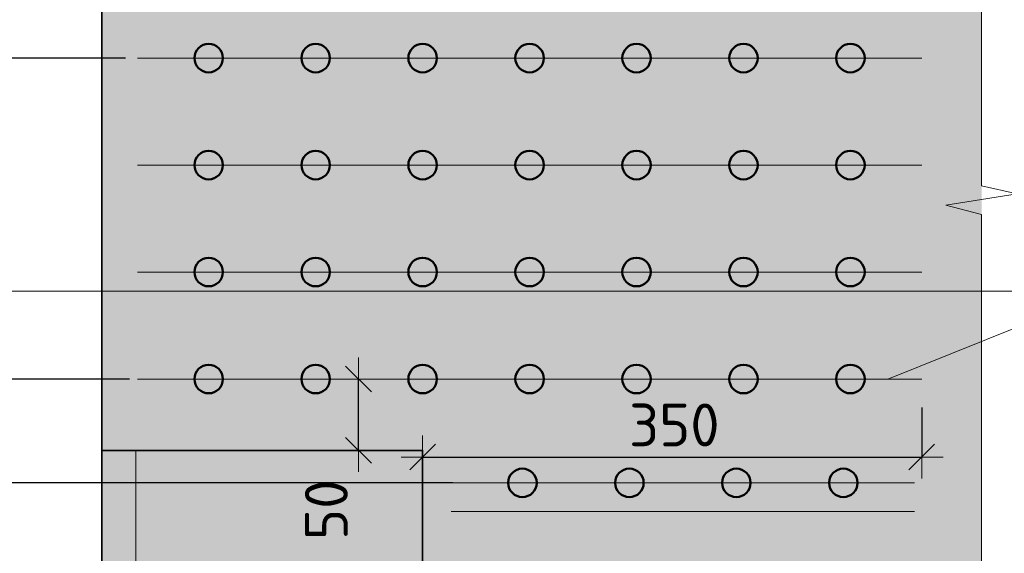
# Model space of a CAD drawing. Header units: metres. Extents: x -38 to 97, y -15 to 21.
# Tile 193 of 256: x 74.664 to 75.354, y 1.888 to 2.262. Entities that reach past the tile are written whole.
import ezdxf

# ---------------------------------------------------------------- set-up
doc = ezdxf.new("R2010")
doc.units = ezdxf.units.M
doc.header["$PDMODE"] = 65
for name, color, linetype in [('XR$3$_3705', 7, 'Continuous'), ('XR$4$_3705', 7, 'Continuous'), ('XR$5$_3705', 7, 'Continuous')]:
    doc.layers.add(name, color=color, linetype=linetype)
for name, color, linetype, lineweight in [('XR$3$ВК__отв в полу 1-2 эт', 220, 'Continuous', 25), ('XR$3$Размерная линия (1)', 7, 'Continuous', 13), ('XR$4$ВК__отв в полу 1-2 эт', 220, 'Continuous', 25), ('XR$4$Размерная линия (1)', 7, 'Continuous', 13), ('XR$5$ВК__отв в полу 1-2 эт', 220, 'Continuous', 25), ('XR$5$Размерная линия (1)', 7, 'Continuous', 13), ('XR$6$Текст_ примечание', 7, 'Continuous', 13)]:
    doc.layers.add(name, color=color, linetype=linetype, lineweight=lineweight)
doc.styles.add('ISOCPEUR', font='txt')
doc.dimstyles.new('DIMSTYLE_24', dxfattribs={"dimtxt": 0.03, "dimasz": 0.03, "dimexe": 0, "dimexo": 0, "dimgap": 0.015, "dimtad": 2, "dimdec": 0, "dimlfac": 1000, "dimrnd": 5, "dimzin": 12, "dimdsep": 46, "dimtxsty": 'ISOCPEUR', "dimblk1": 'ALL_ML_STRICH', "dimblk2": 'ALL_ML_STRICH', "dimsah": 1, "dimcen": 0, "dimclrd": 7, "dimclre": 256, "dimclrt": 7, "dimadec": 0, "dimazin": 0, "dimtfac": 1, "dimtdec": 0, "dimtix": 1, "dimtmove": 2, "dimatfit": 3, "dimfxl": 0, "dimtzin": 0, "dimlwd": 0, "dimlwe": -3, "dimarcsym": 0})
doc.dimstyles.new('DIMSTYLE_26', dxfattribs={"dimtxt": 0.03, "dimasz": 0.03, "dimexe": 0, "dimexo": 1e-06, "dimgap": 0.015, "dimtad": 2, "dimdec": 0, "dimlfac": 1000, "dimrnd": 5, "dimzin": 12, "dimdsep": 46, "dimtxsty": 'ISOCPEUR', "dimblk1": 'ALL_ML_STRICH', "dimblk2": 'ALL_ML_STRICH', "dimsah": 1, "dimcen": 0, "dimse1": 1, "dimse2": 1, "dimclrd": 7, "dimclre": 256, "dimclrt": 7, "dimadec": 0, "dimazin": 0, "dimtfac": 1, "dimtdec": 0, "dimtix": 1, "dimtmove": 2, "dimatfit": 3, "dimfxl": 0, "dimtvp": 1.2, "dimtzin": 0, "dimlwd": 0, "dimlwe": -3, "dimarcsym": 0})
pattern_1 = [(0, (0.33, 0.33), (0.165, 0.165), [0.165, -0.165]), (90, (0.33, 0.33), (-0.165, 0.165), [0.165, -0.165])]

# ---------------------------------------------------------------- blocks, each defined once
blk = doc.blocks.new('ЭЛЕМЕНТ_УЗОРА_8')
at = {"color": 7, "linetype": 'Continuous', "lineweight": 13, "transparency": 33554687}
for points in [[(75.33822, 2.3472), (75.33822, 2.3472), (75.33822, 2.14573), (75.36322, 2.13996), (75.31322, 2.13214), (75.33822, 2.12554), (75.33822, 1.9352)], [(75.33822, 1.9352), (75.33822, 1.73373), (75.36322, 1.72796), (75.31322, 1.72014), (75.33822, 1.71354), (75.33822, 1.5232), (75.33822, 1.5232)]]:
    blk.add_lwpolyline(points, dxfattribs=at)
blk = doc.blocks.new('ALL_ML_STRICH')
at = {"color": 0, "linetype": 'ByBlock', "lineweight": -2}
for p, q in [((0, -0.5), (0, 0.5)), ((-0.3, -0.3), (0.3, 0.3)), ((-1, 0), (0.5, 0))]:
    blk.add_line(p, q, dxfattribs=at)
blk = doc.blocks.new('*D173')
at = {"layer": 'DEFPOINTS', "color": 7, "linetype": 'Continuous', "lineweight": 13, "transparency": 33554687}
for p in [(74.898, 2.0102), (74.90016, 1.9602), (74.90127, 1.9602)]:
    blk.add_point(p, dxfattribs=at)
at = {"layer": 'XR$3$Размерная линия (1)', "color": 7, "linetype": 'Continuous', "lineweight": -2, "transparency": 33554687}
blk.add_line((74.90127, 1.9602), (74.90127, 2.0102), dxfattribs=at)
at = {"layer": 'XR$3$Размерная линия (1)', "color": 7, "linetype": 'Continuous', "lineweight": 13, "transparency": 33554687, "xscale": 0.03, "yscale": 0.03, "zscale": 0.03}
for p, rotation in [((74.90127, 2.0102), 90), ((74.90127, 1.9602), 270)]:
    blk.add_blockref('ALL_ML_STRICH', p, dxfattribs=dict(at, rotation=rotation))
at = {"layer": 'XR$3$Размерная линия (1)', "color": 7, "linetype": 'Continuous', "lineweight": 13, "transparency": 33554687, "insert": (74.87873, 1.91855), "char_height": 0.03, "width": 0.06, "attachment_point": 5, "rotation": 90, "style": 'ISOCPEUR'}
blk.add_mtext('\\A1;{50}', dxfattribs=at)
blk = doc.blocks.new('*D195')
at = {"layer": 'DEFPOINTS', "color": 7, "linetype": 'Continuous', "lineweight": 13, "transparency": 33554687}
for p in [(75.29622, 2.0102), (74.94622, 1.95551), (74.94622, 1.95126)]:
    blk.add_point(p, dxfattribs=at)
at = {"layer": 'XR$3$Размерная линия (1)', "color": 9, "linetype": 'Continuous', "lineweight": -2, "true_color": 0xc7c7c7, "transparency": 33554687}
for p, q in [((75.29622, 1.9902), (75.29622, 1.95551)), ((74.94622, 1.95551), (74.94622, 1.95551))]:
    blk.add_line(p, q, dxfattribs=at)
at = {"layer": 'XR$3$Размерная линия (1)', "color": 7, "linetype": 'Continuous', "lineweight": -2, "transparency": 33554687}
blk.add_line((74.94622, 1.95551), (75.29622, 1.95551), dxfattribs=at)
at = {"layer": 'XR$3$Размерная линия (1)', "color": 7, "linetype": 'Continuous', "lineweight": 13, "transparency": 33554687, "xscale": 0.03, "yscale": 0.03, "zscale": 0.03, "rotation": 180}
blk.add_blockref('ALL_ML_STRICH', (74.94622, 1.95551), dxfattribs=at)
at = {"layer": 'XR$3$Размерная линия (1)', "color": 7, "linetype": 'Continuous', "lineweight": 13, "transparency": 33554687, "xscale": 0.03, "yscale": 0.03, "zscale": 0.03}
blk.add_blockref('ALL_ML_STRICH', (75.29622, 1.95551), dxfattribs=at)
at = {"layer": 'XR$3$Размерная линия (1)', "color": 7, "linetype": 'Continuous', "lineweight": 13, "transparency": 33554687, "insert": (75.12272, 1.97801), "char_height": 0.03, "width": 0.09, "attachment_point": 5, "style": 'ISOCPEUR'}
blk.add_mtext('\\A1;{350}', dxfattribs=at)
blk = doc.blocks.new('*D219')
at = {"layer": 'DEFPOINTS', "color": 7, "linetype": 'Continuous', "lineweight": 13, "transparency": 33554687}
for p in [(74.98737, 1.93743), (74.59297, 1.71243), (74.98957, 1.71243)]:
    blk.add_point(p, dxfattribs=at)
at = {"layer": 'XR$3$Размерная линия (1)', "color": 9, "linetype": 'Continuous', "lineweight": -2, "true_color": 0xc7c7c7, "transparency": 33554687}
for p, q in [((74.96737, 1.93743), (74.59297, 1.93743)), ((74.96957, 1.71243), (74.59297, 1.71243))]:
    blk.add_line(p, q, dxfattribs=at)
at = {"layer": 'XR$3$Размерная линия (1)', "color": 7, "linetype": 'Continuous', "lineweight": -2, "transparency": 33554687}
blk.add_line((74.59297, 1.71243), (74.59297, 1.93743), dxfattribs=at)
at = {"layer": 'XR$3$Размерная линия (1)', "color": 7, "linetype": 'Continuous', "lineweight": 13, "transparency": 33554687, "xscale": 0.03, "yscale": 0.03, "zscale": 0.03}
for p, rotation in [((74.59297, 1.93743), 90), ((74.59297, 1.71243), 270)]:
    blk.add_blockref('ALL_ML_STRICH', p, dxfattribs=dict(at, rotation=rotation))
at = {"layer": 'XR$3$Размерная линия (1)', "color": 7, "linetype": 'Continuous', "lineweight": 13, "transparency": 33554687, "insert": (74.55547, 1.74243), "char_height": 0.03, "width": 0.0015, "attachment_point": 1, "rotation": 90, "line_spacing_factor": 0.60241, "style": 'ISOCPEUR'}
blk.add_mtext('75х3=225', dxfattribs=at)
blk = doc.blocks.new('*D220')
at = {"layer": 'DEFPOINTS', "color": 7, "linetype": 'Continuous', "lineweight": 13, "transparency": 33554687}
for p in [(74.76069, 2.0102), (74.59297, 1.93743), (74.98737, 1.93743)]:
    blk.add_point(p, dxfattribs=at)
at = {"layer": 'XR$3$Размерная линия (1)', "color": 9, "linetype": 'Continuous', "lineweight": -2, "true_color": 0xc7c7c7, "transparency": 33554687}
for p, q in [((74.74069, 2.0102), (74.59297, 2.0102)), ((74.96737, 1.93743), (74.59297, 1.93743))]:
    blk.add_line(p, q, dxfattribs=at)
at = {"layer": 'XR$3$Размерная линия (1)', "color": 7, "linetype": 'Continuous', "lineweight": -2, "transparency": 33554687}
blk.add_line((74.59297, 1.93743), (74.59297, 2.0102), dxfattribs=at)
at = {"layer": 'XR$3$Размерная линия (1)', "color": 7, "linetype": 'Continuous', "lineweight": 13, "transparency": 33554687, "xscale": 0.03, "yscale": 0.03, "zscale": 0.03}
for p, rotation in [((74.59297, 2.0102), 90), ((74.59297, 1.93743), 270)]:
    blk.add_blockref('ALL_ML_STRICH', p, dxfattribs=dict(at, rotation=rotation))
at = {"layer": 'XR$3$Размерная линия (1)', "color": 7, "linetype": 'Continuous', "lineweight": 13, "transparency": 33554687, "insert": (74.57047, 1.97531), "char_height": 0.03, "width": 0.06, "attachment_point": 5, "rotation": 90, "style": 'ISOCPEUR'}
blk.add_mtext('\\A1;{75}', dxfattribs=at)
blk = doc.blocks.new('*D221')
at = {"layer": 'DEFPOINTS', "color": 7, "linetype": 'Continuous', "lineweight": 13, "transparency": 33554687}
for p in [(74.75795, 2.2352), (74.59297, 2.0102), (74.76069, 2.0102)]:
    blk.add_point(p, dxfattribs=at)
at = {"layer": 'XR$3$Размерная линия (1)', "color": 9, "linetype": 'Continuous', "lineweight": -2, "true_color": 0xc7c7c7, "transparency": 33554687}
for p, q in [((74.73795, 2.2352), (74.59297, 2.2352)), ((74.74069, 2.0102), (74.59297, 2.0102))]:
    blk.add_line(p, q, dxfattribs=at)
at = {"layer": 'XR$3$Размерная линия (1)', "color": 7, "linetype": 'Continuous', "lineweight": -2, "transparency": 33554687}
blk.add_line((74.59297, 2.0102), (74.59297, 2.2352), dxfattribs=at)
at = {"layer": 'XR$3$Размерная линия (1)', "color": 7, "linetype": 'Continuous', "lineweight": 13, "transparency": 33554687, "xscale": 0.03, "yscale": 0.03, "zscale": 0.03}
for p, rotation in [((74.59297, 2.2352), 90), ((74.59297, 2.0102), 270)]:
    blk.add_blockref('ALL_ML_STRICH', p, dxfattribs=dict(at, rotation=rotation))
at = {"layer": 'XR$3$Размерная линия (1)', "color": 7, "linetype": 'Continuous', "lineweight": 13, "transparency": 33554687, "insert": (74.55547, 2.0402), "char_height": 0.03, "width": 0.0015, "attachment_point": 1, "rotation": 90, "line_spacing_factor": 0.60241, "style": 'ISOCPEUR'}
blk.add_mtext('75х3=225', dxfattribs=at)
blk = doc.blocks.new('ЭЛЕМЕНТ_УЗОРА_21')
at = {"color": 7, "linetype": 'Continuous', "lineweight": 13, "transparency": 33554687}
for points in [[(75.33822, 2.3472), (75.33822, 2.3472), (75.33822, 2.14573), (75.36322, 2.13996), (75.31322, 2.13214), (75.33822, 2.12554), (75.33822, 1.9352)], [(75.33822, 1.9352), (75.33822, 1.73373), (75.36322, 1.72796), (75.31322, 1.72014), (75.33822, 1.71354), (75.33822, 1.5232), (75.33822, 1.5232)]]:
    blk.add_lwpolyline(points, dxfattribs=at)
blk = doc.blocks.new('*D446')
at = {"layer": 'DEFPOINTS', "color": 7, "linetype": 'Continuous', "lineweight": 13, "transparency": 33554687}
for p in [(74.898, 2.0102), (74.90016, 1.9602), (74.90127, 1.9602)]:
    blk.add_point(p, dxfattribs=at)
at = {"layer": 'XR$4$Размерная линия (1)', "color": 7, "linetype": 'Continuous', "lineweight": -2, "transparency": 33554687}
blk.add_line((74.90127, 1.9602), (74.90127, 2.0102), dxfattribs=at)
at = {"layer": 'XR$4$Размерная линия (1)', "color": 7, "linetype": 'Continuous', "lineweight": 13, "transparency": 33554687, "xscale": 0.03, "yscale": 0.03, "zscale": 0.03}
for p, rotation in [((74.90127, 2.0102), 90), ((74.90127, 1.9602), 270)]:
    blk.add_blockref('ALL_ML_STRICH', p, dxfattribs=dict(at, rotation=rotation))
at = {"layer": 'XR$4$Размерная линия (1)', "color": 7, "linetype": 'Continuous', "lineweight": 13, "transparency": 33554687, "insert": (74.87873, 1.91855), "char_height": 0.03, "width": 0.06, "attachment_point": 5, "rotation": 90, "style": 'ISOCPEUR'}
blk.add_mtext('\\A1;{50}', dxfattribs=at)
blk = doc.blocks.new('*D468')
at = {"layer": 'DEFPOINTS', "color": 7, "linetype": 'Continuous', "lineweight": 13, "transparency": 33554687}
for p in [(75.29622, 2.0102), (74.94622, 1.95551), (74.94622, 1.95126)]:
    blk.add_point(p, dxfattribs=at)
at = {"layer": 'XR$4$Размерная линия (1)', "color": 9, "linetype": 'Continuous', "lineweight": -2, "true_color": 0xc7c7c7, "transparency": 33554687}
for p, q in [((75.29622, 1.9902), (75.29622, 1.95551)), ((74.94622, 1.95551), (74.94622, 1.95551))]:
    blk.add_line(p, q, dxfattribs=at)
at = {"layer": 'XR$4$Размерная линия (1)', "color": 7, "linetype": 'Continuous', "lineweight": -2, "transparency": 33554687}
blk.add_line((74.94622, 1.95551), (75.29622, 1.95551), dxfattribs=at)
at = {"layer": 'XR$4$Размерная линия (1)', "color": 7, "linetype": 'Continuous', "lineweight": 13, "transparency": 33554687, "xscale": 0.03, "yscale": 0.03, "zscale": 0.03, "rotation": 180}
blk.add_blockref('ALL_ML_STRICH', (74.94622, 1.95551), dxfattribs=at)
at = {"layer": 'XR$4$Размерная линия (1)', "color": 7, "linetype": 'Continuous', "lineweight": 13, "transparency": 33554687, "xscale": 0.03, "yscale": 0.03, "zscale": 0.03}
blk.add_blockref('ALL_ML_STRICH', (75.29622, 1.95551), dxfattribs=at)
at = {"layer": 'XR$4$Размерная линия (1)', "color": 7, "linetype": 'Continuous', "lineweight": 13, "transparency": 33554687, "insert": (75.12272, 1.97801), "char_height": 0.03, "width": 0.09, "attachment_point": 5, "style": 'ISOCPEUR'}
blk.add_mtext('\\A1;{350}', dxfattribs=at)
blk = doc.blocks.new('*D483')
at = {"layer": 'DEFPOINTS', "color": 7, "linetype": 'Continuous', "lineweight": 13, "transparency": 33554687}
for p in [(74.98737, 1.93743), (74.59297, 1.71243), (74.98957, 1.71243)]:
    blk.add_point(p, dxfattribs=at)
at = {"layer": 'XR$4$Размерная линия (1)', "color": 9, "linetype": 'Continuous', "lineweight": -2, "true_color": 0xc7c7c7, "transparency": 33554687}
for p, q in [((74.96737, 1.93743), (74.59297, 1.93743)), ((74.96957, 1.71243), (74.59297, 1.71243))]:
    blk.add_line(p, q, dxfattribs=at)
at = {"layer": 'XR$4$Размерная линия (1)', "color": 7, "linetype": 'Continuous', "lineweight": -2, "transparency": 33554687}
blk.add_line((74.59297, 1.71243), (74.59297, 1.93743), dxfattribs=at)
at = {"layer": 'XR$4$Размерная линия (1)', "color": 7, "linetype": 'Continuous', "lineweight": 13, "transparency": 33554687, "xscale": 0.03, "yscale": 0.03, "zscale": 0.03}
for p, rotation in [((74.59297, 1.93743), 90), ((74.59297, 1.71243), 270)]:
    blk.add_blockref('ALL_ML_STRICH', p, dxfattribs=dict(at, rotation=rotation))
at = {"layer": 'XR$4$Размерная линия (1)', "color": 7, "linetype": 'Continuous', "lineweight": 13, "transparency": 33554687, "insert": (74.55547, 1.74243), "char_height": 0.03, "width": 0.0015, "attachment_point": 1, "rotation": 90, "line_spacing_factor": 0.60241, "style": 'ISOCPEUR'}
blk.add_mtext('75х3=225', dxfattribs=at)
blk = doc.blocks.new('*D484')
at = {"layer": 'DEFPOINTS', "color": 7, "linetype": 'Continuous', "lineweight": 13, "transparency": 33554687}
for p in [(74.76069, 2.0102), (74.59297, 1.93743), (74.98737, 1.93743)]:
    blk.add_point(p, dxfattribs=at)
at = {"layer": 'XR$4$Размерная линия (1)', "color": 9, "linetype": 'Continuous', "lineweight": -2, "true_color": 0xc7c7c7, "transparency": 33554687}
for p, q in [((74.74069, 2.0102), (74.59297, 2.0102)), ((74.96737, 1.93743), (74.59297, 1.93743))]:
    blk.add_line(p, q, dxfattribs=at)
at = {"layer": 'XR$4$Размерная линия (1)', "color": 7, "linetype": 'Continuous', "lineweight": -2, "transparency": 33554687}
blk.add_line((74.59297, 1.93743), (74.59297, 2.0102), dxfattribs=at)
at = {"layer": 'XR$4$Размерная линия (1)', "color": 7, "linetype": 'Continuous', "lineweight": 13, "transparency": 33554687, "xscale": 0.03, "yscale": 0.03, "zscale": 0.03}
for p, rotation in [((74.59297, 2.0102), 90), ((74.59297, 1.93743), 270)]:
    blk.add_blockref('ALL_ML_STRICH', p, dxfattribs=dict(at, rotation=rotation))
at = {"layer": 'XR$4$Размерная линия (1)', "color": 7, "linetype": 'Continuous', "lineweight": 13, "transparency": 33554687, "insert": (74.57047, 1.97531), "char_height": 0.03, "width": 0.06, "attachment_point": 5, "rotation": 90, "style": 'ISOCPEUR'}
blk.add_mtext('\\A1;{75}', dxfattribs=at)
blk = doc.blocks.new('*D485')
at = {"layer": 'DEFPOINTS', "color": 7, "linetype": 'Continuous', "lineweight": 13, "transparency": 33554687}
for p in [(74.75795, 2.2352), (74.59297, 2.0102), (74.76069, 2.0102)]:
    blk.add_point(p, dxfattribs=at)
at = {"layer": 'XR$4$Размерная линия (1)', "color": 9, "linetype": 'Continuous', "lineweight": -2, "true_color": 0xc7c7c7, "transparency": 33554687}
for p, q in [((74.73795, 2.2352), (74.59297, 2.2352)), ((74.74069, 2.0102), (74.59297, 2.0102))]:
    blk.add_line(p, q, dxfattribs=at)
at = {"layer": 'XR$4$Размерная линия (1)', "color": 7, "linetype": 'Continuous', "lineweight": -2, "transparency": 33554687}
blk.add_line((74.59297, 2.0102), (74.59297, 2.2352), dxfattribs=at)
at = {"layer": 'XR$4$Размерная линия (1)', "color": 7, "linetype": 'Continuous', "lineweight": 13, "transparency": 33554687, "xscale": 0.03, "yscale": 0.03, "zscale": 0.03}
for p, rotation in [((74.59297, 2.2352), 90), ((74.59297, 2.0102), 270)]:
    blk.add_blockref('ALL_ML_STRICH', p, dxfattribs=dict(at, rotation=rotation))
at = {"layer": 'XR$4$Размерная линия (1)', "color": 7, "linetype": 'Continuous', "lineweight": 13, "transparency": 33554687, "insert": (74.55547, 2.0402), "char_height": 0.03, "width": 0.0015, "attachment_point": 1, "rotation": 90, "line_spacing_factor": 0.60241, "style": 'ISOCPEUR'}
blk.add_mtext('75х3=225', dxfattribs=at)
blk = doc.blocks.new('ЭЛЕМЕНТ_УЗОРА_36')
at = {"color": 7, "linetype": 'Continuous', "lineweight": 13, "transparency": 33554687}
for points in [[(75.33822, 2.3472), (75.33822, 2.3472), (75.33822, 2.14573), (75.36322, 2.13996), (75.31322, 2.13214), (75.33822, 2.12554), (75.33822, 1.9352)], [(75.33822, 1.9352), (75.33822, 1.73373), (75.36322, 1.72796), (75.31322, 1.72014), (75.33822, 1.71354), (75.33822, 1.5232), (75.33822, 1.5232)]]:
    blk.add_lwpolyline(points, dxfattribs=at)
blk = doc.blocks.new('*D821')
at = {"layer": 'DEFPOINTS', "color": 7, "linetype": 'Continuous', "lineweight": 13, "transparency": 33554687}
for p in [(74.898, 2.0102), (74.90016, 1.9602), (74.90127, 1.9602)]:
    blk.add_point(p, dxfattribs=at)
at = {"layer": 'XR$5$Размерная линия (1)', "color": 7, "linetype": 'Continuous', "lineweight": -2, "transparency": 33554687}
blk.add_line((74.90127, 1.9602), (74.90127, 2.0102), dxfattribs=at)
at = {"layer": 'XR$5$Размерная линия (1)', "color": 7, "linetype": 'Continuous', "lineweight": 13, "transparency": 33554687, "xscale": 0.03, "yscale": 0.03, "zscale": 0.03}
for p, rotation in [((74.90127, 2.0102), 90), ((74.90127, 1.9602), 270)]:
    blk.add_blockref('ALL_ML_STRICH', p, dxfattribs=dict(at, rotation=rotation))
at = {"layer": 'XR$5$Размерная линия (1)', "color": 7, "linetype": 'Continuous', "lineweight": 13, "transparency": 33554687, "insert": (74.87873, 1.91855), "char_height": 0.03, "width": 0.06, "attachment_point": 5, "rotation": 90, "style": 'ISOCPEUR'}
blk.add_mtext('\\A1;{50}', dxfattribs=at)
blk = doc.blocks.new('*D841')
at = {"layer": 'DEFPOINTS', "color": 7, "linetype": 'Continuous', "lineweight": 13, "transparency": 33554687}
for p in [(75.29622, 2.0102), (74.94622, 1.95551), (74.94622, 1.95126)]:
    blk.add_point(p, dxfattribs=at)
at = {"layer": 'XR$5$Размерная линия (1)', "color": 9, "linetype": 'Continuous', "lineweight": -2, "true_color": 0xc7c7c7, "transparency": 33554687}
for p, q in [((75.29622, 1.9902), (75.29622, 1.95551)), ((74.94622, 1.95551), (74.94622, 1.95551))]:
    blk.add_line(p, q, dxfattribs=at)
at = {"layer": 'XR$5$Размерная линия (1)', "color": 7, "linetype": 'Continuous', "lineweight": -2, "transparency": 33554687}
blk.add_line((74.94622, 1.95551), (75.29622, 1.95551), dxfattribs=at)
at = {"layer": 'XR$5$Размерная линия (1)', "color": 7, "linetype": 'Continuous', "lineweight": 13, "transparency": 33554687, "xscale": 0.03, "yscale": 0.03, "zscale": 0.03, "rotation": 180}
blk.add_blockref('ALL_ML_STRICH', (74.94622, 1.95551), dxfattribs=at)
at = {"layer": 'XR$5$Размерная линия (1)', "color": 7, "linetype": 'Continuous', "lineweight": 13, "transparency": 33554687, "xscale": 0.03, "yscale": 0.03, "zscale": 0.03}
blk.add_blockref('ALL_ML_STRICH', (75.29622, 1.95551), dxfattribs=at)
at = {"layer": 'XR$5$Размерная линия (1)', "color": 7, "linetype": 'Continuous', "lineweight": 13, "transparency": 33554687, "insert": (75.12272, 1.97801), "char_height": 0.03, "width": 0.09, "attachment_point": 5, "style": 'ISOCPEUR'}
blk.add_mtext('\\A1;{350}', dxfattribs=at)
blk = doc.blocks.new('*D844')
at = {"layer": 'DEFPOINTS', "color": 7, "linetype": 'Continuous', "lineweight": 13, "transparency": 33554687}
for p in [(74.98737, 1.93743), (74.59297, 1.71243), (74.98957, 1.71243)]:
    blk.add_point(p, dxfattribs=at)
at = {"layer": 'XR$5$Размерная линия (1)', "color": 9, "linetype": 'Continuous', "lineweight": -2, "true_color": 0xc7c7c7, "transparency": 33554687}
for p, q in [((74.96737, 1.93743), (74.59297, 1.93743)), ((74.96957, 1.71243), (74.59297, 1.71243))]:
    blk.add_line(p, q, dxfattribs=at)
at = {"layer": 'XR$5$Размерная линия (1)', "color": 7, "linetype": 'Continuous', "lineweight": -2, "transparency": 33554687}
blk.add_line((74.59297, 1.71243), (74.59297, 1.93743), dxfattribs=at)
at = {"layer": 'XR$5$Размерная линия (1)', "color": 7, "linetype": 'Continuous', "lineweight": 13, "transparency": 33554687, "xscale": 0.03, "yscale": 0.03, "zscale": 0.03}
for p, rotation in [((74.59297, 1.93743), 90), ((74.59297, 1.71243), 270)]:
    blk.add_blockref('ALL_ML_STRICH', p, dxfattribs=dict(at, rotation=rotation))
at = {"layer": 'XR$5$Размерная линия (1)', "color": 7, "linetype": 'Continuous', "lineweight": 13, "transparency": 33554687, "insert": (74.55547, 1.74243), "char_height": 0.03, "width": 0.0015, "attachment_point": 1, "rotation": 90, "line_spacing_factor": 0.60241, "style": 'ISOCPEUR'}
blk.add_mtext('75х3=225', dxfattribs=at)
blk = doc.blocks.new('*D845')
at = {"layer": 'DEFPOINTS', "color": 7, "linetype": 'Continuous', "lineweight": 13, "transparency": 33554687}
for p in [(74.76069, 2.0102), (74.59297, 1.93743), (74.98737, 1.93743)]:
    blk.add_point(p, dxfattribs=at)
at = {"layer": 'XR$5$Размерная линия (1)', "color": 9, "linetype": 'Continuous', "lineweight": -2, "true_color": 0xc7c7c7, "transparency": 33554687}
for p, q in [((74.74069, 2.0102), (74.59297, 2.0102)), ((74.96737, 1.93743), (74.59297, 1.93743))]:
    blk.add_line(p, q, dxfattribs=at)
at = {"layer": 'XR$5$Размерная линия (1)', "color": 7, "linetype": 'Continuous', "lineweight": -2, "transparency": 33554687}
blk.add_line((74.59297, 1.93743), (74.59297, 2.0102), dxfattribs=at)
at = {"layer": 'XR$5$Размерная линия (1)', "color": 7, "linetype": 'Continuous', "lineweight": 13, "transparency": 33554687, "xscale": 0.03, "yscale": 0.03, "zscale": 0.03}
for p, rotation in [((74.59297, 2.0102), 90), ((74.59297, 1.93743), 270)]:
    blk.add_blockref('ALL_ML_STRICH', p, dxfattribs=dict(at, rotation=rotation))
at = {"layer": 'XR$5$Размерная линия (1)', "color": 7, "linetype": 'Continuous', "lineweight": 13, "transparency": 33554687, "insert": (74.57047, 1.97531), "char_height": 0.03, "width": 0.06, "attachment_point": 5, "rotation": 90, "style": 'ISOCPEUR'}
blk.add_mtext('\\A1;{75}', dxfattribs=at)
blk = doc.blocks.new('*D846')
at = {"layer": 'DEFPOINTS', "color": 7, "linetype": 'Continuous', "lineweight": 13, "transparency": 33554687}
for p in [(74.75795, 2.2352), (74.59297, 2.0102), (74.76069, 2.0102)]:
    blk.add_point(p, dxfattribs=at)
at = {"layer": 'XR$5$Размерная линия (1)', "color": 9, "linetype": 'Continuous', "lineweight": -2, "true_color": 0xc7c7c7, "transparency": 33554687}
for p, q in [((74.73795, 2.2352), (74.59297, 2.2352)), ((74.74069, 2.0102), (74.59297, 2.0102))]:
    blk.add_line(p, q, dxfattribs=at)
at = {"layer": 'XR$5$Размерная линия (1)', "color": 7, "linetype": 'Continuous', "lineweight": -2, "transparency": 33554687}
blk.add_line((74.59297, 2.0102), (74.59297, 2.2352), dxfattribs=at)
at = {"layer": 'XR$5$Размерная линия (1)', "color": 7, "linetype": 'Continuous', "lineweight": 13, "transparency": 33554687, "xscale": 0.03, "yscale": 0.03, "zscale": 0.03}
for p, rotation in [((74.59297, 2.2352), 90), ((74.59297, 2.0102), 270)]:
    blk.add_blockref('ALL_ML_STRICH', p, dxfattribs=dict(at, rotation=rotation))
at = {"layer": 'XR$5$Размерная линия (1)', "color": 7, "linetype": 'Continuous', "lineweight": 13, "transparency": 33554687, "insert": (74.55547, 2.0402), "char_height": 0.03, "width": 0.0015, "attachment_point": 1, "rotation": 90, "line_spacing_factor": 0.60241, "style": 'ISOCPEUR'}
blk.add_mtext('75х3=225', dxfattribs=at)

msp = doc.modelspace()

# ---------------------------------------------------------------- hatches: boundary and pattern name
at = {"linetype": 'Continuous', "lineweight": 13, "true_color": 0xf0eae8, "transparency": 33554687}
msp.add_hatch(color=7, dxfattribs=at).paths.add_polyline_path([(75.33822, 2.3472), (74.72122, 2.3472), (74.72122, 1.5232), (75.33822, 1.5232)])
msp.add_hatch(color=7, dxfattribs=at).paths.add_polyline_path([(75.33822, 2.3472), (74.72122, 2.3472), (74.72122, 1.5232), (75.33822, 1.5232)])
msp.add_hatch(color=7, dxfattribs=at).paths.add_polyline_path([(75.33822, 2.3472), (74.72122, 2.3472), (74.72122, 1.5232), (75.33822, 1.5232)])
at = {"linetype": 'Continuous', "lineweight": 13, "transparency": 33554687}
h = msp.add_hatch(dxfattribs=at)
h.set_pattern_fill('____', scale=0.165, style=0, pattern_type=2)
h.set_pattern_definition(pattern_1)
h.paths.add_polyline_path([(74.72122, 1.5232), (74.94622, 1.5232), (74.94622, 1.9602), (74.72122, 1.9602)], flags=0)
h = msp.add_hatch(dxfattribs=at)
h.set_pattern_fill('____', scale=0.165, style=0, pattern_type=2)
h.set_pattern_definition(pattern_1)
h.paths.add_polyline_path([(74.72122, 1.5232), (74.94622, 1.5232), (74.94622, 1.9602), (74.72122, 1.9602)], flags=0)
h = msp.add_hatch(dxfattribs=at)
h.set_pattern_fill('____', scale=0.165, style=0, pattern_type=2)
h.set_pattern_definition(pattern_1)
h.paths.add_polyline_path([(74.72122, 1.5232), (74.94622, 1.5232), (74.94622, 1.9602), (74.72122, 1.9602)], flags=0)

# ---------------------------------------------------------------- linework, layer by layer
at = {"color": 7, "linetype": 'Continuous', "lineweight": 35, "transparency": 33554687}
msp.add_line((74.72122, 1.5232), (74.72122, 2.3472), dxfattribs=at)
msp.add_line((74.72122, 1.5232), (74.72122, 2.3472), dxfattribs=at)
msp.add_line((74.72122, 1.5232), (74.72122, 2.3472), dxfattribs=at)
at = {"color": 7, "linetype": 'Continuous', "lineweight": 13, "transparency": 33554687}
msp.add_lwpolyline([(75.65427, 2.05618), (75.38707, 2.05618), (75.27233, 2.0102)], dxfattribs=at)
msp.add_lwpolyline([(75.65427, 2.05618), (75.38707, 2.05618), (75.27233, 2.0102)], dxfattribs=at)
msp.add_lwpolyline([(75.65427, 2.05618), (75.38707, 2.05618), (75.27233, 2.0102)], dxfattribs=at)
at = {"color": 7, "linetype": 'Continuous', "lineweight": 35, "transparency": 33554687}
msp.add_lwpolyline([(74.72122, 1.9602), (74.94622, 1.9602), (74.94622, 1.5232), (74.72122, 1.5232), (74.72122, 1.9602)], dxfattribs=at)
msp.add_lwpolyline([(74.72122, 1.9602), (74.94622, 1.9602), (74.94622, 1.5232), (74.72122, 1.5232), (74.72122, 1.9602)], dxfattribs=at)
msp.add_lwpolyline([(74.72122, 1.9602), (74.94622, 1.9602), (74.94622, 1.5232), (74.72122, 1.5232), (74.72122, 1.9602)], dxfattribs=at)
at = {"layer": 'XR$3$_3705', "color": 7, "linetype": 'Continuous', "lineweight": 50, "transparency": 33554687}
for centre in [(74.79622, 2.2352), (74.87122, 2.2352), (74.94622, 2.2352), (75.02122, 2.2352), (75.09622, 2.2352), (75.17122, 2.2352), (75.24622, 2.2352), (74.79622, 2.1602), (74.87122, 2.1602), (74.94622, 2.1602), (75.02122, 2.1602), (75.09622, 2.1602), (75.17122, 2.1602), (75.24622, 2.1602), (74.79622, 2.0852), (74.87122, 2.0852), (74.94622, 2.0852), (75.02122, 2.0852), (75.09622, 2.0852), (75.17122, 2.0852), (75.24622, 2.0852), (74.79622, 2.0102), (74.87122, 2.0102), (74.94622, 2.0102), (75.02122, 2.0102), (75.09622, 2.0102), (75.17122, 2.0102), (75.24622, 2.0102), (75.01622, 1.93743), (75.09122, 1.93743), (75.16622, 1.93743), (75.24122, 1.93743)]:
    msp.add_circle(centre, 0.01, dxfattribs=at)
at = {"layer": 'XR$3$ВК__отв в полу 1-2 эт', "color": 7, "linetype": 'Continuous', "lineweight": 13, "transparency": 33554687}
for p, q in [((75.29622, 2.2352), (74.74622, 2.2352)), ((75.29622, 2.1602), (74.74622, 2.1602)), ((75.29622, 2.0852), (74.74622, 2.0852)), ((75.29622, 2.0102), (74.74622, 2.0102)), ((75.29122, 1.91743), (74.96622, 1.91743))]:
    msp.add_line(p, q, dxfattribs=at)
at = {"layer": 'XR$4$_3705', "color": 7, "linetype": 'Continuous', "lineweight": 50, "transparency": 33554687}
for centre in [(74.79622, 2.2352), (74.87122, 2.2352), (74.94622, 2.2352), (75.02122, 2.2352), (75.09622, 2.2352), (75.17122, 2.2352), (75.24622, 2.2352), (74.79622, 2.1602), (74.87122, 2.1602), (74.94622, 2.1602), (75.02122, 2.1602), (75.09622, 2.1602), (75.17122, 2.1602), (75.24622, 2.1602), (74.79622, 2.0852), (74.87122, 2.0852), (74.94622, 2.0852), (75.02122, 2.0852), (75.09622, 2.0852), (75.17122, 2.0852), (75.24622, 2.0852), (74.79622, 2.0102), (74.87122, 2.0102), (74.94622, 2.0102), (75.02122, 2.0102), (75.09622, 2.0102), (75.17122, 2.0102), (75.24622, 2.0102), (75.01622, 1.93743), (75.09122, 1.93743), (75.16622, 1.93743), (75.24122, 1.93743)]:
    msp.add_circle(centre, 0.01, dxfattribs=at)
at = {"layer": 'XR$4$ВК__отв в полу 1-2 эт', "color": 7, "linetype": 'Continuous', "lineweight": 13, "transparency": 33554687}
for p, q in [((75.29622, 2.2352), (74.74622, 2.2352)), ((75.29622, 2.1602), (74.74622, 2.1602)), ((75.29622, 2.0852), (74.74622, 2.0852)), ((75.29622, 2.0102), (74.74622, 2.0102)), ((75.29122, 1.93743), (74.96622, 1.93743))]:
    msp.add_line(p, q, dxfattribs=at)
at = {"layer": 'XR$5$_3705', "color": 7, "linetype": 'Continuous', "lineweight": 50, "transparency": 33554687}
for centre in [(74.79622, 2.2352), (74.87122, 2.2352), (74.94622, 2.2352), (75.02122, 2.2352), (75.09622, 2.2352), (75.17122, 2.2352), (75.24622, 2.2352), (74.79622, 2.1602), (74.87122, 2.1602), (74.94622, 2.1602), (75.02122, 2.1602), (75.09622, 2.1602), (75.17122, 2.1602), (75.24622, 2.1602), (74.79622, 2.0852), (74.87122, 2.0852), (74.94622, 2.0852), (75.02122, 2.0852), (75.09622, 2.0852), (75.17122, 2.0852), (75.24622, 2.0852), (74.79622, 2.0102), (74.87122, 2.0102), (74.94622, 2.0102), (75.02122, 2.0102), (75.09622, 2.0102), (75.17122, 2.0102), (75.24622, 2.0102), (75.01622, 1.93743), (75.09122, 1.93743), (75.16622, 1.93743), (75.24122, 1.93743)]:
    msp.add_circle(centre, 0.01, dxfattribs=at)
at = {"layer": 'XR$5$ВК__отв в полу 1-2 эт', "color": 7, "linetype": 'Continuous', "lineweight": 13, "transparency": 33554687}
for p, q in [((75.29622, 2.2352), (74.74622, 2.2352)), ((75.29622, 2.1602), (74.74622, 2.1602)), ((75.29622, 2.0852), (74.74622, 2.0852)), ((75.29622, 2.0102), (74.74622, 2.0102)), ((75.29122, 1.93743), (74.96622, 1.93743))]:
    msp.add_line(p, q, dxfattribs=at)
at = {"layer": 'XR$6$Текст_ примечание', "color": 7, "linetype": 'Continuous', "lineweight": 13, "transparency": 33554687}
msp.add_line((86.41979, 2.07171), (67.91979, 2.07171), dxfattribs=at)

# ---------------------------------------------------------------- block references
at = {"color": 7, "linetype": 'Continuous', "lineweight": 13, "transparency": 33554687}
for name in ['ЭЛЕМЕНТ_УЗОРА_8', 'ЭЛЕМЕНТ_УЗОРА_21', 'ЭЛЕМЕНТ_УЗОРА_36']:
    msp.add_blockref(name, (0, 0), dxfattribs=at)

# ---------------------------------------------------------------- dimensions: what is measured, and where the dimension line sits
at = {"layer": 'XR$3$Размерная линия (1)', "color": 7, "linetype": 'Continuous', "lineweight": 13, "transparency": 33554687}
for base, p1, p2, picture, middle in [((74.59297, 2.2352), (74.74069, 2.0102), (74.73795, 2.2352), '*D221', (74.57797, 2.1227)), ((74.59297, 1.93743), (74.96957, 1.71243), (74.96737, 1.93743), '*D219', (74.57797, 1.82493))]:
    dim = msp.add_linear_dim(base=base, p1=p1, p2=p2, angle=90, text='75х3=225', dimstyle='DIMSTYLE_24', override={"dimpost": '<>', "dimclrd": 7, "dimclre": 9, "dimclrt": 7, "dimlwd": 0, "dimlwe": 65533}, dxfattribs=at)
    dim.commit()
    dim.dimension.update_dxf_attribs({"geometry": picture, "text_midpoint": middle, "dimtype": 160})
for base, p1, p2, dimstyle, picture, middle in [((74.59297, 2.0102), (74.96737, 1.93743), (74.74069, 2.0102), 'DIMSTYLE_24', '*D220', (74.57047, 1.97531)), ((74.90127, 2.0102), (74.90016, 1.9602), (74.898, 2.0102), 'DIMSTYLE_26', '*D173', (74.87873, 1.91855))]:
    dim = msp.add_linear_dim(base=base, p1=p1, p2=p2, angle=90, dimstyle=dimstyle, override={"dimpost": '<>', "dimclrd": 7, "dimclre": 9, "dimclrt": 7, "dimlwd": 0, "dimlwe": 65533}, dxfattribs=at)
    dim.commit()
    dim.dimension.update_dxf_attribs({"geometry": picture, "text_midpoint": middle, "dimtype": 160})
dim = msp.add_linear_dim(base=(75.29622, 1.95551), p1=(74.94622, 1.95551), p2=(75.29622, 1.9902), dimstyle='DIMSTYLE_24', override={"dimpost": '<>', "dimclrd": 7, "dimclre": 9, "dimclrt": 7, "dimlwd": 0, "dimlwe": 65533}, dxfattribs=at)
dim.commit()
dim.dimension.update_dxf_attribs({"geometry": '*D195', "text_midpoint": (75.12272, 1.97801), "dimtype": 160})
at = {"layer": 'XR$4$Размерная линия (1)', "color": 7, "linetype": 'Continuous', "lineweight": 13, "transparency": 33554687}
for base, p1, p2, picture, middle in [((74.59297, 2.2352), (74.74069, 2.0102), (74.73795, 2.2352), '*D485', (74.57797, 2.1227)), ((74.59297, 1.93743), (74.96957, 1.71243), (74.96737, 1.93743), '*D483', (74.57797, 1.82493))]:
    dim = msp.add_linear_dim(base=base, p1=p1, p2=p2, angle=90, text='75х3=225', dimstyle='DIMSTYLE_24', override={"dimpost": '<>', "dimclrd": 7, "dimclre": 9, "dimclrt": 7, "dimlwd": 0, "dimlwe": 65533}, dxfattribs=at)
    dim.commit()
    dim.dimension.update_dxf_attribs({"geometry": picture, "text_midpoint": middle, "dimtype": 160})
for base, p1, p2, dimstyle, picture, middle in [((74.59297, 2.0102), (74.96737, 1.93743), (74.74069, 2.0102), 'DIMSTYLE_24', '*D484', (74.57047, 1.97531)), ((74.90127, 2.0102), (74.90016, 1.9602), (74.898, 2.0102), 'DIMSTYLE_26', '*D446', (74.87873, 1.91855))]:
    dim = msp.add_linear_dim(base=base, p1=p1, p2=p2, angle=90, dimstyle=dimstyle, override={"dimpost": '<>', "dimclrd": 7, "dimclre": 9, "dimclrt": 7, "dimlwd": 0, "dimlwe": 65533}, dxfattribs=at)
    dim.commit()
    dim.dimension.update_dxf_attribs({"geometry": picture, "text_midpoint": middle, "dimtype": 160})
dim = msp.add_linear_dim(base=(75.29622, 1.95551), p1=(74.94622, 1.95551), p2=(75.29622, 1.9902), dimstyle='DIMSTYLE_24', override={"dimpost": '<>', "dimclrd": 7, "dimclre": 9, "dimclrt": 7, "dimlwd": 0, "dimlwe": 65533}, dxfattribs=at)
dim.commit()
dim.dimension.update_dxf_attribs({"geometry": '*D468', "text_midpoint": (75.12272, 1.97801), "dimtype": 160})
at = {"layer": 'XR$5$Размерная линия (1)', "color": 7, "linetype": 'Continuous', "lineweight": 13, "transparency": 33554687}
for base, p1, p2, picture, middle in [((74.59297, 2.2352), (74.74069, 2.0102), (74.73795, 2.2352), '*D846', (74.57797, 2.1227)), ((74.59297, 1.93743), (74.96957, 1.71243), (74.96737, 1.93743), '*D844', (74.57797, 1.82493))]:
    dim = msp.add_linear_dim(base=base, p1=p1, p2=p2, angle=90, text='75х3=225', dimstyle='DIMSTYLE_24', override={"dimpost": '<>', "dimclrd": 7, "dimclre": 9, "dimclrt": 7, "dimlwd": 0, "dimlwe": 65533}, dxfattribs=at)
    dim.commit()
    dim.dimension.update_dxf_attribs({"geometry": picture, "text_midpoint": middle, "dimtype": 160})
for base, p1, p2, dimstyle, picture, middle in [((74.59297, 2.0102), (74.96737, 1.93743), (74.74069, 2.0102), 'DIMSTYLE_24', '*D845', (74.57047, 1.97531)), ((74.90127, 2.0102), (74.90016, 1.9602), (74.898, 2.0102), 'DIMSTYLE_26', '*D821', (74.87873, 1.91855))]:
    dim = msp.add_linear_dim(base=base, p1=p1, p2=p2, angle=90, dimstyle=dimstyle, override={"dimpost": '<>', "dimclrd": 7, "dimclre": 9, "dimclrt": 7, "dimlwd": 0, "dimlwe": 65533}, dxfattribs=at)
    dim.commit()
    dim.dimension.update_dxf_attribs({"geometry": picture, "text_midpoint": middle, "dimtype": 160})
dim = msp.add_linear_dim(base=(75.29622, 1.95551), p1=(74.94622, 1.95551), p2=(75.29622, 1.9902), dimstyle='DIMSTYLE_24', override={"dimpost": '<>', "dimclrd": 7, "dimclre": 9, "dimclrt": 7, "dimlwd": 0, "dimlwe": 65533}, dxfattribs=at)
dim.commit()
dim.dimension.update_dxf_attribs({"geometry": '*D841', "text_midpoint": (75.12272, 1.97801), "dimtype": 160})

doc.saveas('drawing.dxf')
